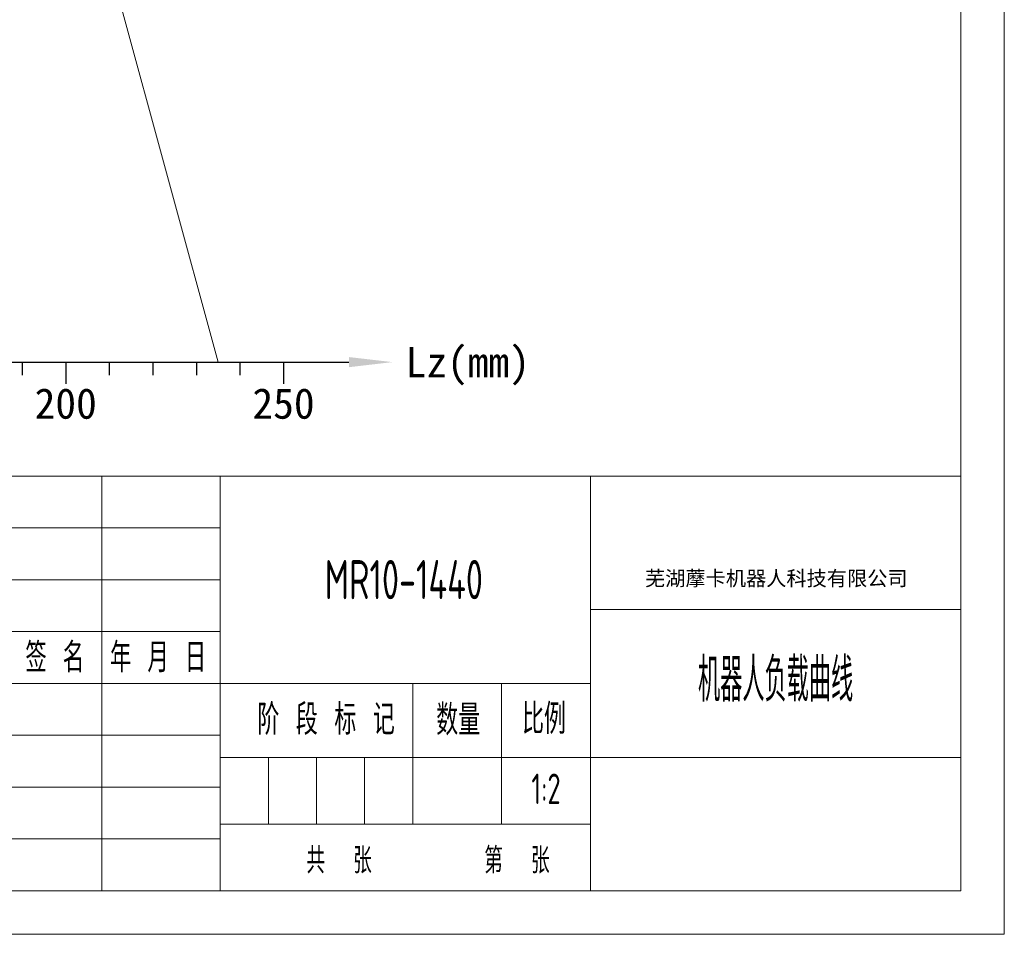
# Model space of a CAD drawing. Header units: millimetres. Extents: x 176 to 9387, y -11044 to -3322.
# Tile 243 of 256: x 9161 to 9387, y -11044 to -10834. Entities that reach past the tile are written whole.
import ezdxf
from ezdxf.enums import TextEntityAlignment as Align

# ---------------------------------------------------------------- set-up
doc = ezdxf.new("R2010")
doc.units = ezdxf.units.MM
doc.header["$LTSCALE"] = 0.3175
for name, color, linetype, lineweight in [('1轮廓实线层', 7, 'Continuous', 18), ('2细线层', 4, 'Continuous', 13), ('6文字层', 3, 'Continuous', 13), ('7标注层', 4, 'Continuous', 13), ('图框层', 7, 'Continuous', 18)]:
    doc.layers.add(name, color=color, linetype=linetype, lineweight=lineweight)
doc.styles.add('PC_TEXTSTYLE', font='ISOCP.SHX', dxfattribs={"width": 0.707, "bigfont": 'GBCBIG.SHX'})
doc.styles.add('仿宋体', font='txt')
doc.styles.add('标准汉字', font='gbenor.shx', dxfattribs={"bigfont": 'gbcbig.shx'})

# ---------------------------------------------------------------- blocks, each defined once
blk = doc.blocks.new('ZwmFrameMain_3_A4^_^无分区图框^_^landscape')
at = {"layer": '1轮廓实线层'}
for p in [(267, 200), (0, 0)]:
    blk.add_line(p, (267, 0), dxfattribs=at)
at = {"layer": '2细线层'}
for p in [(272, 205), (-25, -5)]:
    blk.add_line(p, (272, -5), dxfattribs=at)
blk = doc.blocks.new('ZwmFrameMain_3_横向标题栏')
at = {"layer": '1轮廓实线层'}
blk.add_line((-153, 47.6), (0, 47.6), dxfattribs=at)
at = {"layer": '2细线层', "color": 6, "linetype": 'Continuous'}
for p, q in [((-98.6, 0), (-98.6, 47.6)), ((-85, 0), (-85, 47.6)), ((-42.5, 0), (-42.5, 47.6)), ((-153, 41.65), (-85, 41.65)), ((-153, 35.7), (-85, 35.7)), ((-42.5, 32.3), (0, 32.3)), ((-153, 29.75), (-85, 29.75)), ((-153, 23.8), (-42.5, 23.8)), ((-62.9, 7.65), (-62.9, 23.8)), ((-52.7, 7.65), (-52.7, 23.8)), ((-153, 17.85), (-85, 17.85)), ((-85, 15.3), (0, 15.3)), ((-79.47, 7.65), (-79.47, 15.3)), ((-73.95, 7.65), (-73.95, 15.3)), ((-68.42, 7.65), (-68.42, 15.3)), ((-153, 11.9), (-85, 11.9)), ((-85, 7.65), (-42.5, 7.65)), ((-153, 5.95), (-85, 5.95))]:
    blk.add_line(p, q, dxfattribs=at)
at = {"layer": '6文字层', "color": 4, "linetype": 'Continuous', "insert": (-21.17, 35.77), "char_height": 1.7, "width": 46.9115, "attachment_point": 5, "style": '仿宋体'}
blk.add_mtext('芜湖藦卡机器人科技有限公司', dxfattribs=at)
at = {"layer": '6文字层', "color": 6, "style": '标准汉字'}
for s, insert, char_height, width, attachment_point in [('更改文件号', (-115.72, 26.77), 3.4, 24.905, 5), ('签 名', (-103.99, 26.77), 3.4, 12.6286, 5), ('年 月 日', (-92.13, 26.77), 3.4, 20.3696, 5), ('阶 段 标 记', (-80.73, 17.89), 3.5, 25.8612, 7), ('数量', (-60.2, 17.85), 3.5, 8.5159, 7), ('比例', (-50.35, 17.98), 3.5, 7.9953, 7), ('共  张        第  张', (-75.11, 1.97), 2.975, 51.7172, 7)]:
    blk.add_mtext(s, dxfattribs=dict(at, insert=insert, char_height=char_height, width=width, attachment_point=attachment_point))
at = {"layer": '6文字层', "color": 4, "style": 'PC_TEXTSTYLE', "flags": 8}
for tag, height, width, p, p2 in [('产品名称或材料标记', 4.5, 0.911854, (-77.25, 33.47), (-50.6, 33.47)), ('图样名称', 5, 2.846512, (-41.5, 21.71), (-1, 21.71)), ('图样代号', 5, 2.86875, (-41.5, 5.64), (-1, 5.64))]:
    blk.add_attdef(tag, text='', height=height, dxfattribs=dict(at, width=width)).set_placement(p, p2, align=Align.FIT)
at = {"layer": '6文字层', "color": 6, "style": 'PC_TEXTSTYLE', "width": 9.241641, "flags": 8}
blk.add_attdef('设计', text='', height=2.12, rotation=359.5768, dxfattribs=at).set_placement((-141.75, 19.99), (-133.89, 19.93), align=Align.FIT)
at = {"layer": '6文字层', "color": 6, "style": 'PC_TEXTSTYLE', "flags": 8}
for tag, height, width, p, p2 in [('审核', 2.12, 2.542374, (-141.61, 14.16), (-134.04, 14.16)), ('重量', 3.5, 1.685865, (-61.9, 10.1), (-53.7, 10.1)), ('比例', 3.5, 1.699352, (-51.7, 9.95), (-43.5, 9.95))]:
    blk.add_attdef(tag, text='', height=height, dxfattribs=dict(at, width=width)).set_placement(p, p2, align=Align.FIT)
blk = doc.blocks.new('标尺')
for p, q in [((42313.54, -36077.68), (42581.54, -36077.68)), ((42506.54, -36077.68), (42506.54, -36080.68)), ((42516.54, -36077.68), (42516.54, -36082.68)), ((42526.54, -36077.68), (42526.54, -36080.68)), ((42536.54, -36077.68), (42536.54, -36080.68)), ((42546.54, -36077.68), (42546.54, -36080.68)), ((42556.54, -36077.68), (42556.54, -36080.68)), ((42566.54, -36077.68), (42566.54, -36082.68))]:
    blk.add_line(p, q)
at = {"layer": '7标注层'}
blk.add_solid([(42581.54, -36078.85), (42581.54, -36076.52), (42591.54, -36077.68)], dxfattribs=at)
at = {"layer": '6文字层'}
blk.add_text('Lz(mm)', height=7, dxfattribs=at).set_placement((42594.54, -36077.68), align=Align.MIDDLE_LEFT)
for s, p in [('200', (42516.54, -36083.68)), ('250', (42566.54, -36083.68))]:
    blk.add_text(s, height=7, dxfattribs=at).set_placement(p, align=Align.TOP_CENTER)

msp = doc.modelspace()

# ---------------------------------------------------------------- linework, layer by layer
at = {"layer": '1轮廓实线层', "lineweight": 20}
msp.add_line((9206.3609, -10912.56893), (9161.3609, -10747.56893), dxfattribs=at)

# ---------------------------------------------------------------- block references
msp.add_blockref('标尺', (-33345.18071, 25165.11337))
at = {"layer": '图框层', "xscale": 2, "yscale": 2, "zscale": 2}
msp.add_blockref('ZwmFrameMain_3_A4^_^无分区图框^_^landscape', (8842.81729, -11033.94577), dxfattribs=at)
at = {"layer": '图框层'}
ref = msp.add_blockref('ZwmFrameMain_3_横向标题栏', (9376.81729, -11033.94577), dxfattribs=dict(at, xscale=2, yscale=2, zscale=2))
ref.add_attrib('产品名称或材料标记', 'MR10-1440', dxfattribs={"layer": '6文字层', "color": 4, "height": 9, "style": 'PC_TEXTSTYLE', "width": 0.707}).set_placement((9248.96611, -10967.00369), align=Align.CENTER)
ref.add_attrib('图样名称', '机器人负载曲线', dxfattribs={"layer": '6文字层', "color": 4, "height": 10, "style": 'PC_TEXTSTYLE', "width": 0.707}).set_placement((9334.31729, -10990.52239), align=Align.CENTER)
ref.add_attrib('比例', '1:2', dxfattribs={"layer": '6文字层', "color": 6, "height": 7, "style": 'PC_TEXTSTYLE', "width": 0.707}).set_placement((9281.61729, -11014.04323), align=Align.CENTER)

doc.saveas('drawing.dxf')
